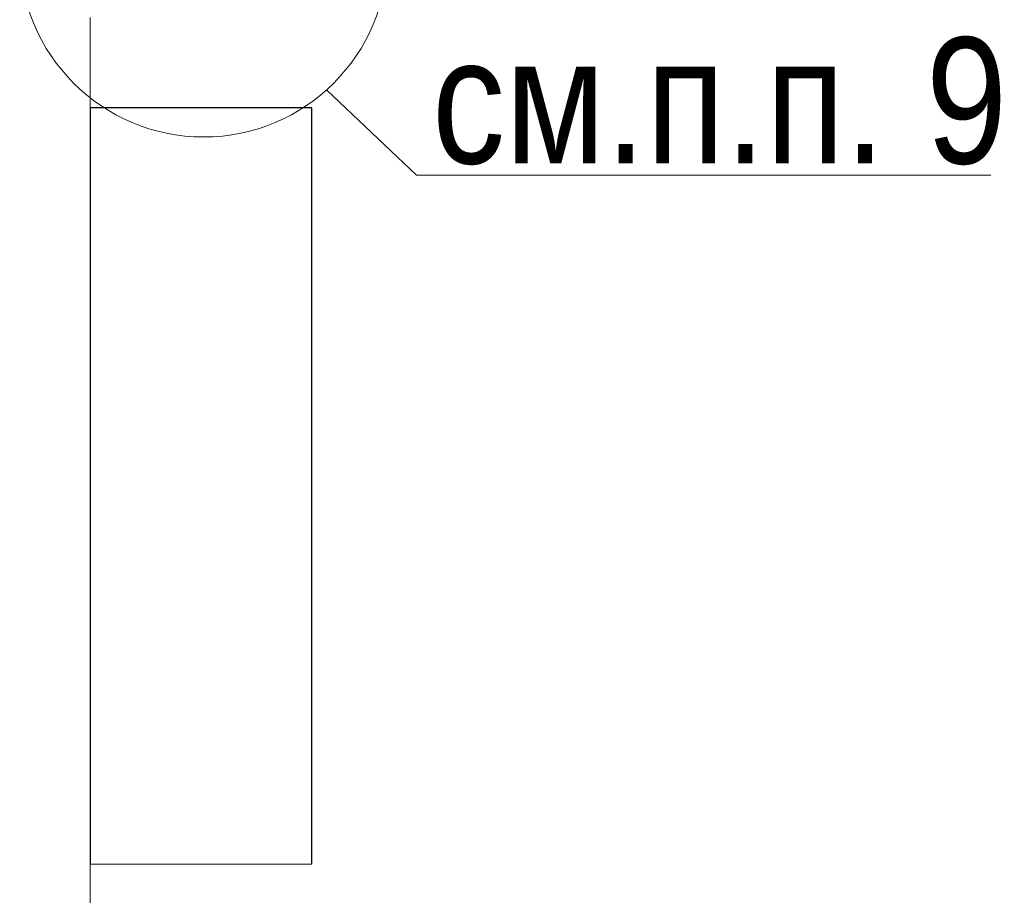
# Model space of a CAD drawing. Header units: metres. Extents: x -38 to 93, y -15 to 21.
# Tile 6 of 256: x 4.36 to 6.31, y 5.07 to 6.81. Entities that reach past the tile are written whole.
import ezdxf

# ---------------------------------------------------------------- set-up
doc = ezdxf.new("R2010")
doc.units = ezdxf.units.M
doc.linetypes.add('______11', pattern=[0.5, 0.4, -0.05, 0, -0.05])
doc.linetypes.add('______5', pattern=[1.1, 0.8, -0.1, 0.1, -0.1])
for name, color, linetype, lineweight in [('XR$1$Осевая линия (1)', 7, '______5', 13), ('XR$4$Общий слой (1)_1', 7, 'Continuous', 13), ('XR$4$Перекрытие (1)', 7, 'Continuous', 35), ('XR$4$Фундамент (1)_1', 7, 'Continuous', 35)]:
    doc.layers.add(name, color=color, linetype=linetype, lineweight=lineweight)
doc.styles.add('ARIAL', font='arial.ttf')

msp = doc.modelspace()

# ---------------------------------------------------------------- linework, layer by layer
at = {"layer": 'XR$1$Осевая линия (1)', "color": 253, "linetype": '______11', "lineweight": 13, "true_color": 0xa0a0a0, "transparency": 33554687}
msp.add_line((4.5, -3.39), (4.5, 19.78), dxfattribs=at)
at = {"layer": 'XR$4$Общий слой (1)_1', "color": 7, "linetype": 'Continuous', "lineweight": 13, "transparency": 33554687}
msp.add_lwpolyline([(4.9689, 6.6659), (5.1475, 6.4966), (6.2875, 6.4966)], dxfattribs=at)
msp.add_circle((4.7253, 6.9379), 0.3652, dxfattribs=at)
at = {"layer": 'XR$4$Перекрытие (1)', "color": 7, "linetype": 'Continuous', "lineweight": 25, "transparency": 33554687}
for p, q in [((4.9399, 6.6303), (4.4999, 6.6302)), ((4.4999, 6.6302), (4.5001, 5.1302)), ((4.9401, 5.1303), (4.9399, 6.6303)), ((4.5001, 5.1302), (4.9401, 5.1303))]:
    msp.add_line(p, q, dxfattribs=at)

# ---------------------------------------------------------------- texts
at = {"layer": 'XR$4$Фундамент (1)_1', "color": 7, "linetype": 'Continuous', "lineweight": 13, "transparency": 33554687, "insert": (5.1786, 6.6433), "char_height": 0.25, "width": 1.482417, "attachment_point": 4, "style": 'ARIAL'}
msp.add_mtext('\\W0.83;см.п.п. 9', dxfattribs=at)

doc.saveas('drawing.dxf')
